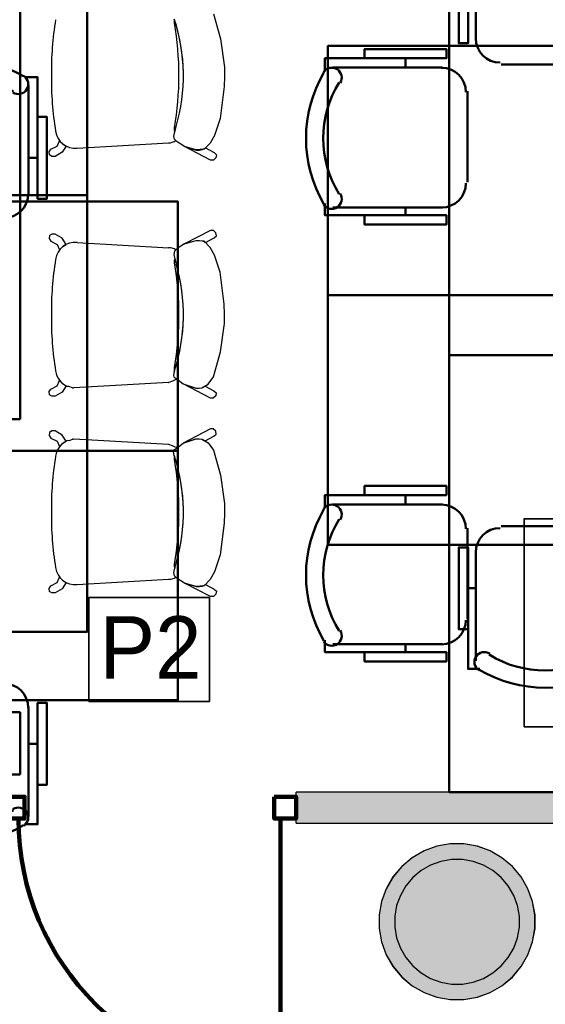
# Model space of a CAD drawing. Header units: metres. Extents: x -1 to 430, y -6 to 31.
# Tile 43 of 169: x 404.44 to 406.12, y 17.53 to 20.69. Entities that reach past the tile are written whole.
import ezdxf

# ---------------------------------------------------------------- set-up
doc = ezdxf.new("R2010")
doc.units = ezdxf.units.M
doc.linetypes.add('CONTINUA', pattern=[0])
for name, color, linetype, lineweight in [('3D P1 PILAR', 7, 'CONTINUA', 25), ('3D P2 MURS', 7, 'CONTINUA', 25), ('3D P2 MURS NOUS', 7, 'CONTINUA', 25), ('3D P2 PILAR', 7, 'CONTINUA', 25), ('3D P3 PILAR', 7, 'CONTINUA', 25), ('3D P4 PILAR', 7, 'CONTINUA', 25), ('3D P5 MURS NOUS', 7, 'CONTINUA', 25), ('3D P5 PILAR', 7, 'CONTINUA', 25), ('3D PA PILARS', 7, 'CONTINUA', 25), ('DISPOSICIÓ FUSTERIES INT  P2', 7, 'CONTINUA', 25), ('DISPOSICIÓ FUSTERIES INT  PA', 7, 'CONTINUA', 25), ('P1 MOBLES', 7, 'CONTINUA', 25), ('P2 MOBLES 2D', 7, 'CONTINUA', 25), ('P4 MOBLES', 7, 'CONTINUA', 25), ('PA MOBLES', 7, 'CONTINUA', 25)]:
    doc.layers.add(name, color=color, linetype=linetype, lineweight=lineweight)
doc.styles.add('Century Gothic', font='txt')

# ---------------------------------------------------------------- blocks, each defined once
blk = doc.blocks.new('_CLOSEDFILLED')
at = {"color": 0, "linetype": 'ByBlock', "lineweight": -2}
blk.add_solid([(-1, 0), (0, 0), (-1, 0)], dxfattribs=at)
blk = doc.blocks.new('OBJETO_COMPLEJO_11')
at = {"layer": 'P1 MOBLES', "color": 202, "linetype": 'CONTINUA', "lineweight": 50, "transparency": 33554687}
for p, q in [((405.8976, 20.63), (405.8976, 20.9813)), ((406.3463, 20.9813), (406.3463, 20.63)), ((405.8722, 20.7485), (405.8976, 20.7485)), ((406.3759, 20.7485), (406.3463, 20.7485)), ((406.2701, 20.5495), (405.978, 20.5495))]:
    blk.add_line(p, q, dxfattribs=at)
for points in [[(405.8722, 20.8797), (405.8425, 20.8797), (405.8425, 20.6173), (405.8722, 20.6173), (405.8722, 21.0067), (405.9103, 21.0067)], [(405.9068, 21.0111), (405.9018, 21.007), (405.8979, 21.0022), (405.8951, 20.9968), (405.8933, 20.991), (405.8927, 20.985), (405.8932, 20.9789), (405.8949, 20.973), (405.8979, 20.9673), (405.9019, 20.9624), (405.9067, 20.9584), (405.912, 20.9555), (405.9178, 20.9537), (405.9238, 20.953), (405.9299, 20.9535), (405.9359, 20.9551), (405.9416, 20.958)], [(406.2968, 20.958), (406.3025, 20.9551), (406.3084, 20.9535), (406.3145, 20.953), (406.3205, 20.9537), (406.3263, 20.9555), (406.3317, 20.9584), (406.3364, 20.9624), (406.3404, 20.9673), (406.3434, 20.973), (406.3451, 20.9789), (406.3456, 20.985), (406.345, 20.991), (406.3433, 20.9968), (406.3404, 21.0022), (406.3365, 21.007), (406.3316, 21.0111)], [(406.3759, 20.8797), (406.4055, 20.8797), (406.4055, 20.6173), (406.3759, 20.6173), (406.3759, 21.0067), (406.3336, 21.0067)], [(405.8969, 20.6334), (405.8985, 20.6176), (405.9031, 20.6029), (405.9103, 20.5896), (405.9199, 20.578), (405.9314, 20.5684), (405.9447, 20.5612), (405.9594, 20.5566), (405.9752, 20.5551)], [(406.2673, 20.5551), (406.2831, 20.5566), (406.2978, 20.5612), (406.3111, 20.5684), (406.3227, 20.578), (406.3323, 20.5896), (406.3395, 20.6029), (406.3441, 20.6176), (406.3456, 20.6334)]]:
    blk.add_lwpolyline(points, dxfattribs=at)
blk.add_lwpolyline([(406.8246, 19.8087), (405.4234, 19.8087), (405.4234, 20.6088), (406.8246, 20.6088), (406.8246, 19.8087)], close=True, dxfattribs=at)
for centre, radius, start, end in [((406.1192, 20.6506), 0.4167, 59.5738, 120.4458), ((406.1192, 20.6717), 0.3405, 58.2581, 121.7649)]:
    blk.add_arc(centre, radius, start, end, dxfattribs=at)
blk = doc.blocks.new('OBJETO_COMPLEJO_12')
at = {"layer": 'P1 MOBLES', "color": 202, "linetype": 'CONTINUA', "lineweight": 50, "transparency": 33554687}
for p, q in [((406.2701, 19.0679), (405.978, 19.0679)), ((405.8976, 18.9875), (405.8976, 18.6361)), ((406.3463, 18.6361), (406.3463, 18.9875)), ((405.8722, 18.869), (405.8976, 18.869)), ((406.3759, 18.869), (406.3463, 18.869))]:
    blk.add_line(p, q, dxfattribs=at)
blk.add_lwpolyline([(406.8246, 19.8087), (405.4234, 19.8087), (405.4234, 19.0087), (406.8246, 19.0087), (406.8246, 19.8087)], close=True, dxfattribs=at)
for points in [[(405.8969, 18.9841), (405.8985, 18.9999), (405.9031, 19.0146), (405.9103, 19.0279), (405.9199, 19.0395), (405.9314, 19.049), (405.9447, 19.0562), (405.9594, 19.0608), (405.9752, 19.0624)], [(406.2673, 19.0624), (406.2831, 19.0608), (406.2978, 19.0562), (406.3111, 19.049), (406.3227, 19.0395), (406.3323, 19.0279), (406.3395, 19.0146), (406.3441, 18.9999), (406.3456, 18.9841)], [(405.8722, 18.7377), (405.8425, 18.7377), (405.8425, 19.0002), (405.8722, 19.0002), (405.8722, 18.6107), (405.9103, 18.6107)], [(406.3759, 18.7377), (406.4055, 18.7377), (406.4055, 19.0002), (406.3759, 19.0002), (406.3759, 18.6107), (406.3336, 18.6107)], [(405.9068, 18.6063), (405.9018, 18.6104), (405.8979, 18.6152), (405.8951, 18.6206), (405.8933, 18.6264), (405.8927, 18.6324), (405.8932, 18.6385), (405.8949, 18.6445), (405.8979, 18.6501), (405.9019, 18.6551), (405.9067, 18.659), (405.912, 18.6619), (405.9178, 18.6638), (405.9238, 18.6645), (405.9299, 18.664), (405.9359, 18.6623), (405.9416, 18.6594)], [(406.2968, 18.6594), (406.3025, 18.6623), (406.3084, 18.664), (406.3145, 18.6645), (406.3205, 18.6638), (406.3263, 18.6619), (406.3317, 18.659), (406.3364, 18.6551), (406.3404, 18.6501), (406.3434, 18.6445), (406.3451, 18.6385), (406.3456, 18.6324), (406.345, 18.6264), (406.3433, 18.6206), (406.3404, 18.6152), (406.3365, 18.6104), (406.3316, 18.6063)]]:
    blk.add_lwpolyline(points, dxfattribs=at)
for centre, radius, start, end in [((406.1192, 18.9457), 0.3405, 238.2351, 301.7419), ((406.1192, 18.9669), 0.4167, 239.5542, 300.4262)]:
    blk.add_arc(centre, radius, start, end, dxfattribs=at)
blk = doc.blocks.new('OBJETO_COMPLEJO_35')
at = {"layer": 'P2 MOBLES 2D', "color": 202, "linetype": 'CONTINUA', "lineweight": 50, "transparency": 33554687}
for p, q in [((405.439, 19.1383), (405.7904, 19.1383)), ((405.6719, 19.1679), (405.6719, 19.1383)), ((405.8708, 19.0621), (405.8708, 18.77)), ((405.7904, 18.6896), (405.439, 18.6896)), ((405.6719, 18.6642), (405.6719, 18.6896))]:
    blk.add_line(p, q, dxfattribs=at)
blk.add_lwpolyline([(406.6116, 19.6166), (406.6116, 18.2155), (405.8116, 18.2155), (405.8116, 19.6166), (406.6116, 19.6166)], close=True, dxfattribs=at)
for points in [[(405.5406, 19.1679), (405.5406, 19.1976), (405.8031, 19.1976), (405.8031, 19.1679), (405.4136, 19.1679), (405.4136, 19.1256)], [(405.4623, 19.0888), (405.4652, 19.0945), (405.4669, 19.1004), (405.4674, 19.1065), (405.4667, 19.1125), (405.4648, 19.1183), (405.4619, 19.1237), (405.458, 19.1285), (405.453, 19.1325), (405.4474, 19.1354), (405.4414, 19.1371), (405.4353, 19.1377), (405.4293, 19.137), (405.4235, 19.1353), (405.4181, 19.1324), (405.4133, 19.1285), (405.4092, 19.1236)], [(405.8653, 19.0594), (405.8637, 19.0751), (405.8591, 19.0898), (405.8519, 19.1031), (405.8424, 19.1147), (405.8308, 19.1243), (405.8175, 19.1315), (405.8028, 19.1361), (405.787, 19.1377)], [(405.787, 18.6889), (405.8028, 18.6905), (405.8175, 18.6951), (405.8308, 18.7023), (405.8424, 18.7119), (405.8519, 18.7235), (405.8591, 18.7368), (405.8637, 18.7515), (405.8653, 18.7673)], [(405.4092, 18.6988), (405.4133, 18.6939), (405.4181, 18.6899), (405.4235, 18.6871), (405.4293, 18.6853), (405.4353, 18.6847), (405.4414, 18.6852), (405.4474, 18.6869), (405.453, 18.6899), (405.458, 18.6939), (405.4619, 18.6987), (405.4648, 18.7041), (405.4667, 18.7098), (405.4674, 18.7158), (405.4669, 18.7219), (405.4652, 18.7279), (405.4623, 18.7336)], [(405.5406, 18.6642), (405.5406, 18.6346), (405.8031, 18.6346), (405.8031, 18.6642), (405.4136, 18.6642), (405.4136, 18.7023)]]:
    blk.add_lwpolyline(points, dxfattribs=at)
for centre, radius, start, end in [((405.7698, 18.9113), 0.4167, 149.5738, 210.4458), ((405.7486, 18.9113), 0.3405, 148.2581, 211.7649)]:
    blk.add_arc(centre, radius, start, end, dxfattribs=at)
blk = doc.blocks.new('OBJETO_COMPLEJO_37')
at = {"layer": 'P2 MOBLES 2D', "color": 202, "linetype": 'CONTINUA', "lineweight": 50, "transparency": 33554687}
for p, q in [((405.6719, 20.5691), (405.6719, 20.5395)), ((405.439, 20.5395), (405.7904, 20.5395)), ((405.8708, 20.4633), (405.8708, 20.1712)), ((405.7904, 20.0908), (405.439, 20.0908)), ((405.6719, 20.0654), (405.6719, 20.0908))]:
    blk.add_line(p, q, dxfattribs=at)
blk.add_lwpolyline([(406.6116, 21.0178), (406.6116, 19.6166), (405.8116, 19.6166), (405.8116, 21.0178), (406.6116, 21.0178)], close=True, dxfattribs=at)
for points in [[(405.5406, 20.5691), (405.5406, 20.5987), (405.8031, 20.5987), (405.8031, 20.5691), (405.4136, 20.5691), (405.4136, 20.5268)], [(405.4623, 20.49), (405.4652, 20.4957), (405.4669, 20.5016), (405.4674, 20.5077), (405.4667, 20.5137), (405.4648, 20.5195), (405.4619, 20.5249), (405.458, 20.5296), (405.453, 20.5336), (405.4474, 20.5366), (405.4414, 20.5383), (405.4353, 20.5388), (405.4293, 20.5382), (405.4235, 20.5365), (405.4181, 20.5336), (405.4133, 20.5297), (405.4092, 20.5248)], [(405.8653, 20.4605), (405.8637, 20.4763), (405.8591, 20.491), (405.8519, 20.5043), (405.8424, 20.5159), (405.8308, 20.5255), (405.8175, 20.5327), (405.8028, 20.5373), (405.787, 20.5388)], [(405.787, 20.0901), (405.8028, 20.0917), (405.8175, 20.0963), (405.8308, 20.1035), (405.8424, 20.1131), (405.8519, 20.1246), (405.8591, 20.1379), (405.8637, 20.1526), (405.8653, 20.1684)], [(405.4092, 20.1), (405.4133, 20.095), (405.4181, 20.0911), (405.4235, 20.0883), (405.4293, 20.0865), (405.4353, 20.0859), (405.4414, 20.0864), (405.4474, 20.0881), (405.453, 20.0911), (405.458, 20.0951), (405.4619, 20.0999), (405.4648, 20.1052), (405.4667, 20.111), (405.4674, 20.117), (405.4669, 20.1231), (405.4652, 20.1291), (405.4623, 20.1348)], [(405.5406, 20.0654), (405.5406, 20.0357), (405.8031, 20.0357), (405.8031, 20.0654), (405.4136, 20.0654), (405.4136, 20.1035)]]:
    blk.add_lwpolyline(points, dxfattribs=at)
for centre, radius, start, end in [((405.7698, 20.3124), 0.4167, 149.5738, 210.4458), ((405.7486, 20.3124), 0.3405, 148.2581, 211.7649)]:
    blk.add_arc(centre, radius, start, end, dxfattribs=at)
blk = doc.blocks.new('OBJETO_COMPLEJO_145')
at = {"layer": 'P4 MOBLES', "color": 202, "linetype": 'CONTINUA', "lineweight": 50, "transparency": 33554687}
for p, q in [((404.0149, 20.1313), (404.0149, 20.4826)), ((404.4636, 20.4826), (404.4636, 20.1313)), ((403.9895, 20.2498), (404.0149, 20.2498)), ((404.4932, 20.2498), (404.4636, 20.2498)), ((404.3874, 20.0508), (404.0953, 20.0508))]:
    blk.add_line(p, q, dxfattribs=at)
for points in [[(403.9895, 20.381), (403.9598, 20.381), (403.9598, 20.1186), (403.9895, 20.1186), (403.9895, 20.508), (404.0276, 20.508)], [(404.0241, 20.5124), (404.0191, 20.5083), (404.0152, 20.5035), (404.0124, 20.4981), (404.0106, 20.4923), (404.01, 20.4863), (404.0105, 20.4802), (404.0122, 20.4743), (404.0152, 20.4686), (404.0192, 20.4637), (404.024, 20.4597), (404.0293, 20.4568), (404.0351, 20.455), (404.0411, 20.4543), (404.0472, 20.4548), (404.0532, 20.4564), (404.0589, 20.4593)], [(404.4141, 20.4593), (404.4198, 20.4564), (404.4257, 20.4548), (404.4318, 20.4543), (404.4378, 20.455), (404.4436, 20.4568), (404.449, 20.4597), (404.4537, 20.4637), (404.4577, 20.4686), (404.4607, 20.4743), (404.4624, 20.4802), (404.4629, 20.4863), (404.4623, 20.4923), (404.4606, 20.4981), (404.4577, 20.5035), (404.4538, 20.5083), (404.4489, 20.5124)], [(404.4932, 20.381), (404.5228, 20.381), (404.5228, 20.1186), (404.4932, 20.1186), (404.4932, 20.508), (404.4509, 20.508)], [(404.0142, 20.1347), (404.0158, 20.1189), (404.0204, 20.1042), (404.0276, 20.0909), (404.0372, 20.0793), (404.0487, 20.0697), (404.062, 20.0625), (404.0767, 20.0579), (404.0925, 20.0564)], [(404.3846, 20.0564), (404.4004, 20.0579), (404.4151, 20.0625), (404.4284, 20.0697), (404.44, 20.0793), (404.4496, 20.0909), (404.4568, 20.1042), (404.4614, 20.1189), (404.4629, 20.1347)]]:
    blk.add_lwpolyline(points, dxfattribs=at)
blk.add_lwpolyline([(404.9419, 19.31), (403.5407, 19.31), (403.5407, 20.1101), (404.9419, 20.1101), (404.9419, 19.31)], close=True, dxfattribs=at)
for centre, radius, start, end in [((404.2365, 20.1519), 0.4167, 59.5738, 120.4458), ((404.2365, 20.173), 0.3405, 58.2581, 121.7649)]:
    blk.add_arc(centre, radius, start, end, dxfattribs=at)
blk = doc.blocks.new('OBJETO_COMPLEJO_146')
at = {"layer": 'P4 MOBLES', "color": 202, "linetype": 'CONTINUA', "lineweight": 50, "transparency": 33554687}
for p, q in [((404.3874, 18.5692), (404.0953, 18.5692)), ((404.0149, 18.4888), (404.0149, 18.1374)), ((404.4636, 18.1374), (404.4636, 18.4888)), ((403.9895, 18.3703), (404.0149, 18.3703)), ((404.4932, 18.3703), (404.4636, 18.3703))]:
    blk.add_line(p, q, dxfattribs=at)
blk.add_lwpolyline([(404.9419, 19.31), (403.5407, 19.31), (403.5407, 18.51), (404.9419, 18.51), (404.9419, 19.31)], close=True, dxfattribs=at)
for points in [[(404.0142, 18.4854), (404.0158, 18.5012), (404.0204, 18.5159), (404.0276, 18.5292), (404.0372, 18.5408), (404.0487, 18.5503), (404.062, 18.5575), (404.0767, 18.5621), (404.0925, 18.5637)], [(404.3846, 18.5637), (404.4004, 18.5621), (404.4151, 18.5575), (404.4284, 18.5503), (404.44, 18.5408), (404.4496, 18.5292), (404.4568, 18.5159), (404.4614, 18.5012), (404.4629, 18.4854)], [(403.9895, 18.239), (403.9598, 18.239), (403.9598, 18.5015), (403.9895, 18.5015), (403.9895, 18.112), (404.0276, 18.112)], [(404.4932, 18.239), (404.5228, 18.239), (404.5228, 18.5015), (404.4932, 18.5015), (404.4932, 18.112), (404.4509, 18.112)], [(404.0241, 18.1076), (404.0191, 18.1117), (404.0152, 18.1165), (404.0124, 18.1219), (404.0106, 18.1277), (404.01, 18.1337), (404.0105, 18.1398), (404.0122, 18.1458), (404.0152, 18.1514), (404.0192, 18.1564), (404.024, 18.1603), (404.0293, 18.1632), (404.0351, 18.1651), (404.0411, 18.1658), (404.0472, 18.1653), (404.0532, 18.1636), (404.0589, 18.1607)], [(404.4141, 18.1607), (404.4198, 18.1636), (404.4257, 18.1653), (404.4318, 18.1658), (404.4378, 18.1651), (404.4436, 18.1632), (404.449, 18.1603), (404.4537, 18.1564), (404.4577, 18.1514), (404.4607, 18.1458), (404.4624, 18.1398), (404.4629, 18.1337), (404.4623, 18.1277), (404.4606, 18.1219), (404.4577, 18.1165), (404.4538, 18.1117), (404.4489, 18.1076)]]:
    blk.add_lwpolyline(points, dxfattribs=at)
for centre, radius, start, end in [((404.2365, 18.447), 0.3405, 238.2351, 301.7419), ((404.2365, 18.4682), 0.4167, 239.5542, 300.4262)]:
    blk.add_arc(centre, radius, start, end, dxfattribs=at)

msp = doc.modelspace()

# ---------------------------------------------------------------- hatches: boundary and pattern name
at = {"layer": '3D P1 PILAR', "linetype": 'CONTINUA', "lineweight": 18, "transparency": 33554687}
msp.add_hatch(color=9, dxfattribs=at).paths.add_polyline_path([(405.8588, 18.0491), (405.8151, 18.0491), (405.7721, 18.0416), (405.7311, 18.0266), (405.6932, 18.0048), (405.6598, 17.9767), (405.6317, 17.9432), (405.6098, 17.9054), (405.5949, 17.8643), (405.5873, 17.8213), (405.5873, 17.7776), (405.5949, 17.7346), (405.6098, 17.6935), (405.6317, 17.6557), (405.6598, 17.6222), (405.6932, 17.5942), (405.7311, 17.5723), (405.7721, 17.5574), (405.8151, 17.5498), (405.8588, 17.5498), (405.9019, 17.5574), (405.9429, 17.5723), (405.9807, 17.5942), (406.0142, 17.6222), (406.0423, 17.6557), (406.0641, 17.6935), (406.0791, 17.7346), (406.0867, 17.7776), (406.0867, 17.8213), (406.0791, 17.8643), (406.0641, 17.9054), (406.0423, 17.9432), (406.0142, 17.9767), (405.9807, 18.0048), (405.9429, 18.0266), (405.9019, 18.0416)])
at = {"layer": '3D P2 MURS NOUS', "linetype": 'CONTINUA', "lineweight": 18, "true_color": 0x006e00, "transparency": 33554687}
msp.add_hatch(color=96, dxfattribs=at).paths.add_polyline_path([(405.3214, 18.1155), (413.5971, 18.1155), (413.5971, 18.2155), (405.3214, 18.2155)])
at = {"layer": '3D P2 PILAR', "linetype": 'CONTINUA', "lineweight": 18, "transparency": 33554687}
msp.add_hatch(color=9, dxfattribs=at).paths.add_polyline_path([(405.8588, 18.0491), (405.8151, 18.0491), (405.7721, 18.0416), (405.7311, 18.0266), (405.6932, 18.0048), (405.6598, 17.9767), (405.6317, 17.9432), (405.6098, 17.9054), (405.5949, 17.8643), (405.5873, 17.8213), (405.5873, 17.7776), (405.5949, 17.7346), (405.6098, 17.6935), (405.6317, 17.6557), (405.6598, 17.6222), (405.6932, 17.5942), (405.7311, 17.5723), (405.7721, 17.5574), (405.8151, 17.5498), (405.8588, 17.5498), (405.9019, 17.5574), (405.9429, 17.5723), (405.9807, 17.5942), (406.0142, 17.6222), (406.0423, 17.6557), (406.0641, 17.6935), (406.0791, 17.7346), (406.0867, 17.7776), (406.0867, 17.8213), (406.0791, 17.8643), (406.0641, 17.9054), (406.0423, 17.9432), (406.0142, 17.9767), (405.9807, 18.0048), (405.9429, 18.0266), (405.9019, 18.0416)])
at = {"layer": '3D P3 PILAR', "linetype": 'CONTINUA', "lineweight": 18, "transparency": 33554687}
msp.add_hatch(color=9, dxfattribs=at).paths.add_polyline_path([(405.8545, 17.9992), (405.8195, 17.9992), (405.7851, 17.9931), (405.7522, 17.9812), (405.722, 17.9637), (405.6952, 17.9412), (405.6727, 17.9145), (405.6553, 17.8842), (405.6433, 17.8514), (405.6372, 17.8169), (405.6372, 17.782), (405.6433, 17.7476), (405.6553, 17.7147), (405.6727, 17.6845), (405.6952, 17.6577), (405.722, 17.6352), (405.7522, 17.6177), (405.7851, 17.6058), (405.8195, 17.5997), (405.8545, 17.5997), (405.8889, 17.6058), (405.9217, 17.6177), (405.952, 17.6352), (405.9788, 17.6577), (406.0012, 17.6845), (406.0187, 17.7147), (406.0307, 17.7476), (406.0367, 17.782), (406.0367, 17.8169), (406.0307, 17.8514), (406.0187, 17.8842), (406.0012, 17.9145), (405.9788, 17.9412), (405.952, 17.9637), (405.9217, 17.9812), (405.8889, 17.9931)])
at = {"layer": '3D P4 PILAR', "linetype": 'CONTINUA', "lineweight": 18, "transparency": 33554687}
msp.add_hatch(color=9, dxfattribs=at).paths.add_polyline_path([(405.8545, 17.9992), (405.8195, 17.9992), (405.7851, 17.9931), (405.7522, 17.9812), (405.722, 17.9637), (405.6952, 17.9412), (405.6727, 17.9145), (405.6553, 17.8842), (405.6433, 17.8514), (405.6372, 17.8169), (405.6372, 17.782), (405.6433, 17.7476), (405.6553, 17.7147), (405.6727, 17.6845), (405.6952, 17.6577), (405.722, 17.6352), (405.7522, 17.6177), (405.7851, 17.6058), (405.8195, 17.5997), (405.8545, 17.5997), (405.8889, 17.6058), (405.9217, 17.6177), (405.952, 17.6352), (405.9788, 17.6577), (406.0012, 17.6845), (406.0187, 17.7147), (406.0307, 17.7476), (406.0367, 17.782), (406.0367, 17.8169), (406.0307, 17.8514), (406.0187, 17.8842), (406.0012, 17.9145), (405.9788, 17.9412), (405.952, 17.9637), (405.9217, 17.9812), (405.8889, 17.9931)])
at = {"layer": '3D P5 PILAR', "linetype": 'CONTINUA', "lineweight": 18, "transparency": 33554687}
msp.add_hatch(color=9, dxfattribs=at).paths.add_polyline_path([(405.8545, 17.9992), (405.8195, 17.9992), (405.7851, 17.9931), (405.7522, 17.9812), (405.722, 17.9637), (405.6952, 17.9412), (405.6727, 17.9145), (405.6553, 17.8842), (405.6433, 17.8514), (405.6372, 17.8169), (405.6372, 17.782), (405.6433, 17.7476), (405.6553, 17.7147), (405.6727, 17.6845), (405.6952, 17.6577), (405.722, 17.6352), (405.7522, 17.6177), (405.7851, 17.6058), (405.8195, 17.5997), (405.8545, 17.5997), (405.8889, 17.6058), (405.9217, 17.6177), (405.952, 17.6352), (405.9788, 17.6577), (406.0012, 17.6845), (406.0187, 17.7147), (406.0307, 17.7476), (406.0367, 17.782), (406.0367, 17.8169), (406.0307, 17.8514), (406.0187, 17.8842), (406.0012, 17.9145), (405.9788, 17.9412), (405.952, 17.9637), (405.9217, 17.9812), (405.8889, 17.9931)])
at = {"layer": '3D PA PILARS', "linetype": 'CONTINUA', "lineweight": 18, "transparency": 33554687}
msp.add_hatch(color=9, dxfattribs=at).paths.add_polyline_path([(405.859, 18.0492), (405.8153, 18.0492), (405.7722, 18.0416), (405.7312, 18.0267), (405.6934, 18.0049), (405.6599, 17.9768), (405.6318, 17.9433), (405.61, 17.9055), (405.595, 17.8644), (405.5874, 17.8214), (405.5874, 17.7777), (405.595, 17.7347), (405.61, 17.6936), (405.6318, 17.6558), (405.6599, 17.6223), (405.6934, 17.5942), (405.7312, 17.5724), (405.7722, 17.5574), (405.8153, 17.5499), (405.859, 17.5499), (405.902, 17.5574), (405.943, 17.5724), (405.9809, 17.5942), (406.0143, 17.6223), (406.0424, 17.6558), (406.0643, 17.6936), (406.0792, 17.7347), (406.0868, 17.7777), (406.0868, 17.8214), (406.0792, 17.8644), (406.0643, 17.9055), (406.0424, 17.9433), (406.0143, 17.9768), (405.9809, 18.0049), (405.943, 18.0267), (405.902, 18.0416)])

# ---------------------------------------------------------------- linework, layer by layer
at = {"layer": '3D P1 PILAR', "color": 7, "linetype": 'CONTINUA', "lineweight": 25, "transparency": 33554687}
for p, q in [((405.7721, 18.0416), (405.7311, 18.0266)), ((405.8151, 18.0491), (405.7721, 18.0416)), ((405.8588, 18.0491), (405.8151, 18.0491)), ((405.9019, 18.0416), (405.8588, 18.0491)), ((405.9429, 18.0266), (405.9019, 18.0416)), ((405.6932, 18.0048), (405.6598, 17.9767)), ((405.7311, 18.0266), (405.6932, 18.0048)), ((405.9807, 18.0048), (405.9429, 18.0266)), ((406.0142, 17.9767), (405.9807, 18.0048)), ((405.6598, 17.9767), (405.6317, 17.9432)), ((406.0423, 17.9432), (406.0142, 17.9767)), ((405.6317, 17.9432), (405.6098, 17.9054)), ((406.0641, 17.9054), (406.0423, 17.9432)), ((405.6098, 17.9054), (405.5949, 17.8643)), ((406.0791, 17.8643), (406.0641, 17.9054)), ((405.5949, 17.8643), (405.5873, 17.8213)), ((406.0867, 17.8213), (406.0791, 17.8643)), ((405.5873, 17.8213), (405.5873, 17.7776)), ((406.0867, 17.7776), (406.0867, 17.8213)), ((405.5873, 17.7776), (405.5949, 17.7346)), ((406.0791, 17.7346), (406.0867, 17.7776)), ((405.5949, 17.7346), (405.6098, 17.6935)), ((406.0641, 17.6935), (406.0791, 17.7346)), ((405.6098, 17.6935), (405.6317, 17.6557)), ((406.0423, 17.6557), (406.0641, 17.6935)), ((405.6317, 17.6557), (405.6598, 17.6222)), ((406.0142, 17.6222), (406.0423, 17.6557)), ((405.6598, 17.6222), (405.6932, 17.5942)), ((405.9807, 17.5942), (406.0142, 17.6222)), ((405.6932, 17.5942), (405.7311, 17.5723)), ((405.9429, 17.5723), (405.9807, 17.5942)), ((405.7311, 17.5723), (405.7721, 17.5574)), ((405.9019, 17.5574), (405.9429, 17.5723)), ((405.7721, 17.5574), (405.8151, 17.5498)), ((405.8151, 17.5498), (405.8588, 17.5498)), ((405.8588, 17.5498), (405.9019, 17.5574))]:
    msp.add_line(p, q, dxfattribs=at)
at = {"layer": '3D P2 MURS NOUS', "color": 7, "linetype": 'CONTINUA', "lineweight": 25, "transparency": 33554687}
for p, q in [((405.3214, 18.1155), (405.3214, 18.2155)), ((409.697, 18.2155), (405.3214, 18.2155)), ((405.3214, 18.1155), (413.5971, 18.1155))]:
    msp.add_line(p, q, dxfattribs=at)
at = {"layer": '3D P2 MURS NOUS', "color": 240, "linetype": 'CONTINUA', "lineweight": 140, "transparency": 33554687}
msp.add_line((405.2714, 18.1305), (405.2714, 17.2905), dxfattribs=at)
for points in [[(404.3814, 18.2005), (404.4514, 18.2005), (404.4514, 18.1305), (404.3814, 18.1305), (404.3814, 18.2005)], [(405.2514, 18.2005), (405.3214, 18.2005), (405.3214, 18.1305), (405.2514, 18.1305), (405.2514, 18.2005)]]:
    msp.add_lwpolyline(points, close=True, dxfattribs=at)
msp.add_arc((405.2714, 18.1305), 0.84, 180, 270, dxfattribs=at)
at = {"layer": '3D P2 PILAR', "color": 7, "linetype": 'CONTINUA', "lineweight": 25, "transparency": 33554687}
for p, q in [((405.7721, 18.0416), (405.7311, 18.0266)), ((405.8151, 18.0491), (405.7721, 18.0416)), ((405.8588, 18.0491), (405.8151, 18.0491)), ((405.9019, 18.0416), (405.8588, 18.0491)), ((405.9429, 18.0266), (405.9019, 18.0416)), ((405.6932, 18.0048), (405.6598, 17.9767)), ((405.7311, 18.0266), (405.6932, 18.0048)), ((405.9807, 18.0048), (405.9429, 18.0266)), ((406.0142, 17.9767), (405.9807, 18.0048)), ((405.6598, 17.9767), (405.6317, 17.9432)), ((406.0423, 17.9432), (406.0142, 17.9767)), ((405.6317, 17.9432), (405.6098, 17.9054)), ((406.0641, 17.9054), (406.0423, 17.9432)), ((405.6098, 17.9054), (405.5949, 17.8643)), ((406.0791, 17.8643), (406.0641, 17.9054)), ((405.5949, 17.8643), (405.5873, 17.8213)), ((406.0867, 17.8213), (406.0791, 17.8643)), ((405.5873, 17.8213), (405.5873, 17.7776)), ((406.0867, 17.7776), (406.0867, 17.8213)), ((405.5873, 17.7776), (405.5949, 17.7346)), ((406.0791, 17.7346), (406.0867, 17.7776)), ((405.5949, 17.7346), (405.6098, 17.6935)), ((406.0641, 17.6935), (406.0791, 17.7346)), ((405.6098, 17.6935), (405.6317, 17.6557)), ((406.0423, 17.6557), (406.0641, 17.6935)), ((405.6317, 17.6557), (405.6598, 17.6222)), ((406.0142, 17.6222), (406.0423, 17.6557)), ((405.6598, 17.6222), (405.6932, 17.5942)), ((405.9807, 17.5942), (406.0142, 17.6222)), ((405.6932, 17.5942), (405.7311, 17.5723)), ((405.9429, 17.5723), (405.9807, 17.5942)), ((405.7311, 17.5723), (405.7721, 17.5574)), ((405.9019, 17.5574), (405.9429, 17.5723)), ((405.7721, 17.5574), (405.8151, 17.5498)), ((405.8151, 17.5498), (405.8588, 17.5498)), ((405.8588, 17.5498), (405.9019, 17.5574))]:
    msp.add_line(p, q, dxfattribs=at)
at = {"layer": '3D P3 PILAR', "color": 7, "linetype": 'CONTINUA', "lineweight": 25, "transparency": 33554687}
for p, q in [((405.7522, 17.9812), (405.722, 17.9637)), ((405.7851, 17.9931), (405.7522, 17.9812)), ((405.8195, 17.9992), (405.7851, 17.9931)), ((405.8545, 17.9992), (405.8195, 17.9992)), ((405.8889, 17.9931), (405.8545, 17.9992)), ((405.9217, 17.9812), (405.8889, 17.9931)), ((405.952, 17.9637), (405.9217, 17.9812)), ((405.6952, 17.9412), (405.6727, 17.9145)), ((405.722, 17.9637), (405.6952, 17.9412)), ((405.9788, 17.9412), (405.952, 17.9637)), ((406.0012, 17.9145), (405.9788, 17.9412)), ((405.6727, 17.9145), (405.6553, 17.8842)), ((406.0187, 17.8842), (406.0012, 17.9145)), ((405.6553, 17.8842), (405.6433, 17.8514)), ((406.0307, 17.8514), (406.0187, 17.8842)), ((405.6433, 17.8514), (405.6372, 17.8169)), ((406.0367, 17.8169), (406.0307, 17.8514)), ((405.6372, 17.8169), (405.6372, 17.782)), ((406.0367, 17.782), (406.0367, 17.8169)), ((405.6372, 17.782), (405.6433, 17.7476)), ((406.0307, 17.7476), (406.0367, 17.782)), ((405.6433, 17.7476), (405.6553, 17.7147)), ((406.0187, 17.7147), (406.0307, 17.7476)), ((405.6553, 17.7147), (405.6727, 17.6845)), ((406.0012, 17.6845), (406.0187, 17.7147)), ((405.6727, 17.6845), (405.6952, 17.6577)), ((405.6952, 17.6577), (405.722, 17.6352)), ((405.952, 17.6352), (405.9788, 17.6577)), ((405.9788, 17.6577), (406.0012, 17.6845)), ((405.722, 17.6352), (405.7522, 17.6177)), ((405.9217, 17.6177), (405.952, 17.6352)), ((405.7522, 17.6177), (405.7851, 17.6058)), ((405.7851, 17.6058), (405.8195, 17.5997)), ((405.8195, 17.5997), (405.8545, 17.5997)), ((405.8545, 17.5997), (405.8889, 17.6058)), ((405.8889, 17.6058), (405.9217, 17.6177))]:
    msp.add_line(p, q, dxfattribs=at)
at = {"layer": '3D P4 PILAR', "color": 7, "linetype": 'CONTINUA', "lineweight": 25, "transparency": 33554687}
for p, q in [((405.7522, 17.9812), (405.722, 17.9637)), ((405.7851, 17.9931), (405.7522, 17.9812)), ((405.8195, 17.9992), (405.7851, 17.9931)), ((405.8545, 17.9992), (405.8195, 17.9992)), ((405.8889, 17.9931), (405.8545, 17.9992)), ((405.9217, 17.9812), (405.8889, 17.9931)), ((405.952, 17.9637), (405.9217, 17.9812)), ((405.6952, 17.9412), (405.6727, 17.9145)), ((405.722, 17.9637), (405.6952, 17.9412)), ((405.9788, 17.9412), (405.952, 17.9637)), ((406.0012, 17.9145), (405.9788, 17.9412)), ((405.6727, 17.9145), (405.6553, 17.8842)), ((406.0187, 17.8842), (406.0012, 17.9145)), ((405.6553, 17.8842), (405.6433, 17.8514)), ((406.0307, 17.8514), (406.0187, 17.8842)), ((405.6433, 17.8514), (405.6372, 17.8169)), ((406.0367, 17.8169), (406.0307, 17.8514)), ((405.6372, 17.8169), (405.6372, 17.782)), ((406.0367, 17.782), (406.0367, 17.8169)), ((405.6372, 17.782), (405.6433, 17.7476)), ((406.0307, 17.7476), (406.0367, 17.782)), ((405.6433, 17.7476), (405.6553, 17.7147)), ((406.0187, 17.7147), (406.0307, 17.7476)), ((405.6553, 17.7147), (405.6727, 17.6845)), ((406.0012, 17.6845), (406.0187, 17.7147)), ((405.6727, 17.6845), (405.6952, 17.6577)), ((405.6952, 17.6577), (405.722, 17.6352)), ((405.952, 17.6352), (405.9788, 17.6577)), ((405.9788, 17.6577), (406.0012, 17.6845)), ((405.722, 17.6352), (405.7522, 17.6177)), ((405.9217, 17.6177), (405.952, 17.6352)), ((405.7522, 17.6177), (405.7851, 17.6058)), ((405.7851, 17.6058), (405.8195, 17.5997)), ((405.8195, 17.5997), (405.8545, 17.5997)), ((405.8545, 17.5997), (405.8889, 17.6058)), ((405.8889, 17.6058), (405.9217, 17.6177))]:
    msp.add_line(p, q, dxfattribs=at)
at = {"layer": '3D P5 MURS NOUS', "color": 4, "linetype": 'CONTINUA', "lineweight": 50, "transparency": 33554687}
for p, q in [((404.437, 19.4115), (404.437, 22.4795)), ((404.437, 19.4115), (404.337, 19.4115)), ((404.337, 18.4715), (404.437, 18.4715)), ((404.437, 18.2715), (404.437, 18.4715)), ((404.437, 18.2715), (404.337, 18.2715))]:
    msp.add_line(p, q, dxfattribs=at)
at = {"layer": '3D P5 PILAR', "color": 7, "linetype": 'CONTINUA', "lineweight": 25, "transparency": 33554687}
for p, q in [((405.7522, 17.9812), (405.722, 17.9637)), ((405.7851, 17.9931), (405.7522, 17.9812)), ((405.8195, 17.9992), (405.7851, 17.9931)), ((405.8545, 17.9992), (405.8195, 17.9992)), ((405.8889, 17.9931), (405.8545, 17.9992)), ((405.9217, 17.9812), (405.8889, 17.9931)), ((405.952, 17.9637), (405.9217, 17.9812)), ((405.6952, 17.9412), (405.6727, 17.9145)), ((405.722, 17.9637), (405.6952, 17.9412)), ((405.9788, 17.9412), (405.952, 17.9637)), ((406.0012, 17.9145), (405.9788, 17.9412)), ((405.6727, 17.9145), (405.6553, 17.8842)), ((406.0187, 17.8842), (406.0012, 17.9145)), ((405.6553, 17.8842), (405.6433, 17.8514)), ((406.0307, 17.8514), (406.0187, 17.8842)), ((405.6433, 17.8514), (405.6372, 17.8169)), ((406.0367, 17.8169), (406.0307, 17.8514)), ((405.6372, 17.8169), (405.6372, 17.782)), ((406.0367, 17.782), (406.0367, 17.8169)), ((405.6372, 17.782), (405.6433, 17.7476)), ((406.0307, 17.7476), (406.0367, 17.782)), ((405.6433, 17.7476), (405.6553, 17.7147)), ((406.0187, 17.7147), (406.0307, 17.7476)), ((405.6553, 17.7147), (405.6727, 17.6845)), ((406.0012, 17.6845), (406.0187, 17.7147)), ((405.6727, 17.6845), (405.6952, 17.6577)), ((405.6952, 17.6577), (405.722, 17.6352)), ((405.952, 17.6352), (405.9788, 17.6577)), ((405.9788, 17.6577), (406.0012, 17.6845)), ((405.722, 17.6352), (405.7522, 17.6177)), ((405.9217, 17.6177), (405.952, 17.6352)), ((405.7522, 17.6177), (405.7851, 17.6058)), ((405.7851, 17.6058), (405.8195, 17.5997)), ((405.8195, 17.5997), (405.8545, 17.5997)), ((405.8545, 17.5997), (405.8889, 17.6058)), ((405.8889, 17.6058), (405.9217, 17.6177))]:
    msp.add_line(p, q, dxfattribs=at)
at = {"layer": '3D PA PILARS', "color": 7, "linetype": 'CONTINUA', "lineweight": 25, "transparency": 33554687}
for p, q in [((405.7722, 18.0416), (405.7312, 18.0267)), ((405.8153, 18.0492), (405.7722, 18.0416)), ((405.859, 18.0492), (405.8153, 18.0492)), ((405.902, 18.0416), (405.859, 18.0492)), ((405.943, 18.0267), (405.902, 18.0416)), ((405.6934, 18.0049), (405.6599, 17.9768)), ((405.7312, 18.0267), (405.6934, 18.0049)), ((405.9809, 18.0049), (405.943, 18.0267)), ((406.0143, 17.9768), (405.9809, 18.0049)), ((405.6599, 17.9768), (405.6318, 17.9433)), ((406.0424, 17.9433), (406.0143, 17.9768)), ((405.6318, 17.9433), (405.61, 17.9055)), ((406.0643, 17.9055), (406.0424, 17.9433)), ((405.61, 17.9055), (405.595, 17.8644)), ((406.0792, 17.8644), (406.0643, 17.9055)), ((405.595, 17.8644), (405.5874, 17.8214)), ((406.0868, 17.8214), (406.0792, 17.8644)), ((405.5874, 17.8214), (405.5874, 17.7777)), ((406.0868, 17.7777), (406.0868, 17.8214)), ((405.5874, 17.7777), (405.595, 17.7347)), ((406.0792, 17.7347), (406.0868, 17.7777)), ((405.595, 17.7347), (405.61, 17.6936)), ((406.0643, 17.6936), (406.0792, 17.7347)), ((405.61, 17.6936), (405.6318, 17.6558)), ((406.0424, 17.6558), (406.0643, 17.6936)), ((405.6318, 17.6558), (405.6599, 17.6223)), ((406.0143, 17.6223), (406.0424, 17.6558)), ((405.6599, 17.6223), (405.6934, 17.5942)), ((405.9809, 17.5942), (406.0143, 17.6223)), ((405.6934, 17.5942), (405.7312, 17.5724)), ((405.943, 17.5724), (405.9809, 17.5942)), ((405.7312, 17.5724), (405.7722, 17.5574)), ((405.902, 17.5574), (405.943, 17.5724)), ((405.7722, 17.5574), (405.8153, 17.5499)), ((405.8153, 17.5499), (405.859, 17.5499)), ((405.859, 17.5499), (405.902, 17.5574))]:
    msp.add_line(p, q, dxfattribs=at)
at = {"layer": 'DISPOSICIÓ FUSTERIES INT  P2', "color": 2, "linetype": 'CONTINUA', "lineweight": 35, "transparency": 33554687}
msp.add_lwpolyline([(404.6575, 18.506), (405.0433, 18.506), (405.0433, 18.8393), (404.6575, 18.8393), (404.6575, 18.506)], dxfattribs=at)
at = {"layer": 'DISPOSICIÓ FUSTERIES INT  PA', "color": 2, "linetype": 'CONTINUA', "lineweight": 35, "transparency": 33554687}
msp.add_lwpolyline([(406.0516, 18.4249), (406.8231, 18.4249), (406.8231, 19.0916), (406.0516, 19.0916), (406.0516, 18.4249)], dxfattribs=at)
at = {"layer": 'PA MOBLES', "color": 180, "transparency": 33554687}
for p, q in [((405.0561, 20.7117), (405.0786, 20.6317)), ((405.0786, 20.6317), (405.0918, 20.5405)), ((405.0918, 20.5405), (405.0918, 20.5104)), ((405.0918, 20.5104), (405.0908, 20.4784)), ((405.0908, 20.4784), (405.0777, 20.3759)), ((405.0777, 20.3759), (405.0598, 20.3214)), ((404.9292, 20.3195), (404.9367, 20.3505)), ((404.9327, 20.3338), (404.9367, 20.3505)), ((404.9292, 20.3195), (404.9327, 20.3338)), ((404.932, 20.3091), (404.9292, 20.3195)), ((404.932, 20.3091), (404.9292, 20.3195)), ((404.9361, 20.305), (404.932, 20.3091)), ((404.9405, 20.3007), (404.932, 20.3091)), ((405.0598, 20.3214), (405.0457, 20.2969)), ((404.5301, 20.2686), (404.5358, 20.2771)), ((404.5358, 20.2771), (404.5554, 20.2876)), ((404.5554, 20.2876), (404.5635, 20.3045)), ((404.5635, 20.3045), (404.5731, 20.2949)), ((404.5842, 20.2875), (404.5719, 20.2674)), ((404.5731, 20.2949), (404.5795, 20.2904)), ((404.5795, 20.2904), (404.5842, 20.2875)), ((404.6194, 20.281), (404.912, 20.298)), ((404.964, 20.2856), (404.9405, 20.3007)), ((405.0006, 20.2753), (404.964, 20.2856)), ((405.0473, 20.2427), (404.964, 20.2856)), ((404.964, 20.2856), (405.0006, 20.2748)), ((405.0269, 20.2772), (405.0006, 20.2753)), ((405.0113, 20.2748), (405.0214, 20.276)), ((405.0214, 20.276), (405.0307, 20.2815)), ((405.0457, 20.2969), (405.0269, 20.2772)), ((405.0307, 20.2815), (405.0587, 20.2666)), ((404.5316, 20.2589), (404.5301, 20.2686)), ((404.5389, 20.2541), (404.5316, 20.2589)), ((404.5497, 20.2544), (404.5389, 20.2541)), ((404.5719, 20.2674), (404.5497, 20.2544)), ((405.0006, 20.2748), (405.0113, 20.2748)), ((405.0646, 20.25), (405.0563, 20.2427)), ((405.0587, 20.2666), (405.0657, 20.2597)), ((405.0657, 20.2597), (405.0646, 20.25)), ((405.0563, 20.2427), (405.0473, 20.2427)), ((404.5316, 20.0003), (404.5301, 19.9906)), ((404.5389, 20.0051), (404.5316, 20.0003)), ((404.5497, 20.0048), (404.5389, 20.0051)), ((404.5719, 19.9918), (404.5497, 20.0048)), ((404.5842, 19.9716), (404.5719, 19.9918)), ((405.0473, 20.0165), (404.964, 19.9736)), ((405.0307, 19.9777), (405.0587, 19.9926)), ((405.0563, 20.0165), (405.0473, 20.0165)), ((405.0646, 20.0092), (405.0563, 20.0165)), ((405.0587, 19.9926), (405.0657, 19.9995)), ((405.0657, 19.9995), (405.0646, 20.0092)), ((404.5301, 19.9906), (404.5358, 19.9821)), ((404.5358, 19.9821), (404.5554, 19.9716)), ((404.5554, 19.9716), (404.5635, 19.9546)), ((404.5635, 19.9546), (404.5731, 19.9643)), ((404.5731, 19.9643), (404.5795, 19.9687)), ((404.5795, 19.9687), (404.5842, 19.9716)), ((404.6194, 19.9782), (404.912, 19.9612)), ((404.964, 19.9736), (404.9405, 19.9585)), ((404.964, 19.9736), (405.0006, 19.9844)), ((405.0006, 19.9839), (404.964, 19.9736)), ((405.0006, 19.9844), (405.0113, 19.9844)), ((405.0269, 19.982), (405.0006, 19.9839)), ((405.0113, 19.9844), (405.0214, 19.9832)), ((405.0214, 19.9832), (405.0307, 19.9777)), ((405.0457, 19.9623), (405.0269, 19.982)), ((405.0598, 19.9378), (405.0457, 19.9623)), ((404.932, 19.9501), (404.9292, 19.9397)), ((404.932, 19.9501), (404.9292, 19.9397)), ((404.9292, 19.9397), (404.9327, 19.9254)), ((404.9292, 19.9397), (404.9367, 19.9087)), ((404.9405, 19.9585), (404.932, 19.9501)), ((404.9361, 19.9541), (404.932, 19.9501)), ((405.0777, 19.8833), (405.0598, 19.9378)), ((404.9327, 19.9254), (404.9367, 19.9087)), ((405.0908, 19.7807), (405.0777, 19.8833)), ((405.0918, 19.7488), (405.0908, 19.7807)), ((405.0918, 19.7187), (405.0918, 19.7488)), ((405.0786, 19.6274), (405.0918, 19.7187)), ((405.0561, 19.5475), (405.0786, 19.6274)), ((404.9311, 19.5644), (404.9283, 19.5522)), ((404.9311, 19.5644), (404.9283, 19.5522)), ((404.9283, 19.5522), (404.9292, 19.5465)), ((404.9283, 19.5522), (404.9292, 19.5465)), ((404.5358, 19.5082), (404.5554, 19.5187)), ((404.5554, 19.5187), (404.5635, 19.5357)), ((404.5635, 19.5357), (404.5731, 19.5261)), ((404.5842, 19.5187), (404.5719, 19.4986)), ((404.5731, 19.5261), (404.5795, 19.5216)), ((404.5795, 19.5216), (404.5842, 19.5187)), ((404.7051, 19.5171), (404.6093, 19.5119)), ((404.912, 19.5291), (404.7051, 19.5171)), ((404.9248, 19.5332), (404.9137, 19.5291)), ((404.9364, 19.5382), (404.9248, 19.5332)), ((404.9292, 19.5465), (404.9386, 19.5409)), ((404.9292, 19.5465), (404.9386, 19.5409)), ((404.9378, 19.5375), (404.9364, 19.5382)), ((404.9386, 19.5409), (404.9403, 19.5396)), ((404.9386, 19.5409), (404.9593, 19.5249)), ((404.9593, 19.5249), (405.0016, 19.5108)), ((405.0466, 19.4786), (404.9593, 19.5249)), ((404.9593, 19.5249), (404.9999, 19.5107)), ((405.0194, 19.5117), (405.0391, 19.524)), ((405.0207, 19.5119), (405.03, 19.5174)), ((405.03, 19.5174), (405.058, 19.5025)), ((405.0391, 19.524), (405.0561, 19.5475)), ((404.5301, 19.4997), (404.5358, 19.5082)), ((404.5316, 19.49), (404.5301, 19.4997)), ((404.5389, 19.4852), (404.5316, 19.49)), ((404.5497, 19.4855), (404.5389, 19.4852)), ((404.5719, 19.4986), (404.5497, 19.4855)), ((404.5933, 19.5167), (404.5891, 19.5166)), ((404.605, 19.5123), (404.5933, 19.5167)), ((404.9999, 19.5107), (405.0106, 19.5107)), ((405.0016, 19.5108), (405.0194, 19.5117)), ((405.0106, 19.5107), (405.0207, 19.5119)), ((405.0639, 19.4859), (405.0556, 19.4786)), ((405.058, 19.5025), (405.0649, 19.4956)), ((405.0649, 19.4956), (405.0639, 19.4859)), ((405.0556, 19.4786), (405.0466, 19.4786)), ((404.5316, 19.3691), (404.5301, 19.3595)), ((404.5301, 19.3595), (404.5358, 19.351)), ((404.5389, 19.374), (404.5316, 19.3691)), ((404.5497, 19.3737), (404.5389, 19.374)), ((404.5719, 19.3606), (404.5497, 19.3737)), ((404.5842, 19.3405), (404.5719, 19.3606)), ((405.0466, 19.3806), (404.9593, 19.3343)), ((405.0556, 19.3806), (405.0466, 19.3806)), ((405.0639, 19.3733), (405.0556, 19.3806)), ((405.058, 19.3567), (405.0649, 19.3636)), ((405.0649, 19.3636), (405.0639, 19.3733)), ((404.5358, 19.351), (404.5554, 19.3405)), ((404.5554, 19.3405), (404.5635, 19.3235)), ((404.5635, 19.3235), (404.5731, 19.3331)), ((404.5731, 19.3331), (404.5795, 19.3376)), ((404.5795, 19.3376), (404.5842, 19.3405)), ((404.5933, 19.3425), (404.5891, 19.3426)), ((404.605, 19.3468), (404.5933, 19.3425)), ((404.7051, 19.3421), (404.6093, 19.3472)), ((404.912, 19.3301), (404.7051, 19.3421)), ((404.9248, 19.3259), (404.9137, 19.3301)), ((404.9386, 19.3183), (404.9593, 19.3343)), ((404.9593, 19.3343), (404.9999, 19.3485)), ((404.9593, 19.3343), (405.0016, 19.3484)), ((404.9999, 19.3485), (405.0106, 19.3485)), ((405.0016, 19.3484), (405.0194, 19.3474)), ((405.0106, 19.3485), (405.0207, 19.3473)), ((405.0194, 19.3474), (405.0391, 19.3352)), ((405.0207, 19.3473), (405.03, 19.3418)), ((405.03, 19.3418), (405.058, 19.3567)), ((405.0391, 19.3352), (405.0561, 19.3117)), ((404.9364, 19.321), (404.9248, 19.3259)), ((404.9283, 19.307), (404.9292, 19.3126)), ((404.9283, 19.307), (404.9292, 19.3126)), ((404.9311, 19.2948), (404.9283, 19.307)), ((404.9311, 19.2948), (404.9283, 19.307)), ((404.9292, 19.3126), (404.9386, 19.3183)), ((404.9292, 19.3126), (404.9386, 19.3183)), ((404.9378, 19.3217), (404.9364, 19.321)), ((404.9386, 19.3183), (404.9403, 19.3196)), ((405.0561, 19.3117), (405.0786, 19.2317)), ((405.0786, 19.2317), (405.0918, 19.1405)), ((405.0918, 19.1405), (405.0918, 19.1104)), ((405.0918, 19.1104), (405.0908, 19.0784)), ((405.0908, 19.0784), (405.0777, 18.9759)), ((404.9292, 18.9195), (404.9367, 18.9505)), ((404.9327, 18.9338), (404.9367, 18.9505)), ((405.0777, 18.9759), (405.0598, 18.9214)), ((404.9292, 18.9195), (404.9327, 18.9338)), ((404.932, 18.9091), (404.9292, 18.9195)), ((404.932, 18.9091), (404.9292, 18.9195)), ((405.0598, 18.9214), (405.0457, 18.8969)), ((404.5358, 18.8771), (404.5554, 18.8876)), ((404.5554, 18.8876), (404.5635, 18.9045)), ((404.5635, 18.9045), (404.5731, 18.8949)), ((404.5842, 18.8875), (404.5719, 18.8674)), ((404.5731, 18.8949), (404.5795, 18.8904)), ((404.5795, 18.8904), (404.5842, 18.8875)), ((404.6194, 18.881), (404.912, 18.898)), ((404.9361, 18.905), (404.932, 18.9091)), ((404.9405, 18.9007), (404.932, 18.9091)), ((404.964, 18.8856), (404.9405, 18.9007)), ((405.0006, 18.8753), (404.964, 18.8856)), ((405.0473, 18.8427), (404.964, 18.8856)), ((404.964, 18.8856), (405.0006, 18.8748)), ((405.0457, 18.8969), (405.0269, 18.8772)), ((404.5301, 18.8686), (404.5358, 18.8771)), ((404.5316, 18.8589), (404.5301, 18.8686)), ((404.5389, 18.8541), (404.5316, 18.8589)), ((404.5497, 18.8544), (404.5389, 18.8541)), ((404.5719, 18.8674), (404.5497, 18.8544)), ((405.0269, 18.8772), (405.0006, 18.8753)), ((405.0006, 18.8748), (405.0113, 18.8748)), ((405.0113, 18.8748), (405.0214, 18.876)), ((405.0214, 18.876), (405.0307, 18.8815)), ((405.0307, 18.8815), (405.0587, 18.8666)), ((405.0587, 18.8666), (405.0657, 18.8597)), ((405.0657, 18.8597), (405.0646, 18.85)), ((405.0563, 18.8427), (405.0473, 18.8427)), ((405.0646, 18.85), (405.0563, 18.8427))]:
    msp.add_line(p, q, dxfattribs=at)
at = {"layer": 'PA MOBLES', "lineweight": 50, "transparency": 33554687}
for points in [[(403.9519, 20.1296), (404.6519, 20.1296), (404.6519, 21.5296), (403.9519, 21.5296), (403.9519, 20.1296)], [(403.9519, 18.7296), (404.6519, 18.7296), (404.6519, 20.1296), (403.9519, 20.1296), (403.9519, 18.7296)]]:
    msp.add_lwpolyline(points, close=True, dxfattribs=at)
at = {"layer": 'PA MOBLES', "color": 180, "transparency": 33554687}
for centre, radius, start, end in [((405.5847, 20.5248), 1.0477, 170.7738, 180.5892), ((404.9481, 20.6867), 0.0172, 160.9011, 195.9119), ((404.9481, 20.6867), 0.0172, 160.9011, 195.9119), ((404.3824, 20.5136), 0.5778, 18.0151, 18.2712), ((404.3824, 20.5136), 0.5778, 343.6055, 18.2712), ((404.3824, 20.5136), 0.5778, 343.6055, 18.0151), ((403.9598, 20.5147), 0.9861, 359.9607, 9.7674), ((403.9598, 20.5147), 0.9861, 359.9607, 9.7674), ((405.5847, 20.5032), 1.0477, 179.4108, 189.2262), ((403.9598, 20.5133), 0.9861, 350.2326, 0.0393), ((403.9598, 20.5133), 0.9861, 350.2326, 0.0393), ((404.9481, 20.3414), 0.0172, 164.0881, 205.9942), ((404.9481, 20.3414), 0.0172, 164.0881, 205.9942), ((404.613, 20.3438), 0.0631, 187.7471, 275.8066), ((404.9137, 20.3368), 0.0388, 267.4403, 305.231), ((404.613, 19.9154), 0.0631, 84.1934, 172.2529), ((404.9137, 19.9224), 0.0388, 54.769, 92.5597), ((405.5847, 19.7559), 1.0477, 170.7738, 180.5892), ((404.9481, 19.9178), 0.0172, 154.0058, 195.9119), ((404.9481, 19.9178), 0.0172, 154.0058, 195.9119), ((404.3824, 19.7456), 0.5778, 341.7288, 16.3945), ((403.9598, 19.7458), 0.9861, 359.9607, 9.7674), ((403.9598, 19.7458), 0.9861, 359.9607, 9.7674), ((404.3824, 19.7456), 0.5778, 341.9849, 16.3945), ((405.5847, 19.7344), 1.0477, 179.4108, 189.2262), ((403.9598, 19.7445), 0.9861, 350.2326, 0.0393), ((403.9598, 19.7445), 0.9861, 350.2326, 0.0393), ((404.613, 19.5749), 0.0631, 187.7471, 247.6544), ((404.9481, 19.5725), 0.0172, 164.0881, 199.0989), ((404.9481, 19.5725), 0.0172, 164.0881, 199.0989), ((404.3824, 19.7456), 0.5778, 341.7288, 341.9849), ((404.9137, 19.5679), 0.0388, 267.4403, 270.0024), ((404.9137, 19.5679), 0.0388, 308.4302, 313.2052), ((404.613, 19.5749), 0.0631, 262.692, 266.632), ((404.613, 19.2843), 0.0631, 112.3456, 172.2529), ((404.613, 19.2843), 0.0631, 93.368, 97.308), ((404.9137, 19.2913), 0.0388, 89.9976, 92.5597), ((404.9137, 19.2913), 0.0388, 46.7948, 51.5698), ((405.5847, 19.1248), 1.0477, 170.7738, 180.5892), ((404.9481, 19.2867), 0.0172, 160.9011, 195.9119), ((404.9481, 19.2867), 0.0172, 160.9011, 195.9119), ((404.3824, 19.1136), 0.5778, 18.0151, 18.2712), ((404.3824, 19.1136), 0.5778, 343.6055, 18.2712), ((403.9598, 19.1147), 0.9861, 359.9607, 9.7674), ((403.9598, 19.1147), 0.9861, 359.9607, 9.7674), ((404.3824, 19.1136), 0.5778, 343.6055, 18.0151), ((405.5847, 19.1032), 1.0477, 179.4108, 189.2262), ((403.9598, 19.1133), 0.9861, 350.2326, 0.0393), ((403.9598, 19.1133), 0.9861, 350.2326, 0.0393), ((404.613, 18.9438), 0.0631, 187.7471, 275.8066), ((404.9481, 18.9414), 0.0172, 164.0881, 205.9942), ((404.9481, 18.9414), 0.0172, 164.0881, 205.9942), ((404.9137, 18.9368), 0.0388, 267.4403, 305.231)]:
    msp.add_arc(centre, radius, start, end, dxfattribs=at)

# ---------------------------------------------------------------- block references
at = {"layer": '3D P1 PILAR', "color": 7, "linetype": 'CONTINUA', "lineweight": 25, "transparency": 33554687, "xscale": 0.0002666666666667, "yscale": 0.0002666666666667, "zscale": 0.0002666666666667}
msp.add_blockref('_CLOSEDFILLED', (405.837, 17.7995), dxfattribs=at)
at = {"layer": '3D P2 MURS', "color": 7, "linetype": 'CONTINUA', "lineweight": 25, "transparency": 33554687, "xscale": 0.0002666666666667, "yscale": 0.0002666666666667, "zscale": 0.0002666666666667}
msp.add_blockref('_CLOSEDFILLED', (406.1092, 18.2194), dxfattribs=at)
at = {"layer": '3D P2 PILAR', "color": 7, "linetype": 'CONTINUA', "lineweight": 25, "transparency": 33554687, "xscale": 0.0002666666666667, "yscale": 0.0002666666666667, "zscale": 0.0002666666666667}
msp.add_blockref('_CLOSEDFILLED', (405.837, 17.7995), dxfattribs=at)
at = {"layer": '3D P3 PILAR', "color": 7, "linetype": 'CONTINUA', "lineweight": 25, "transparency": 33554687, "xscale": 0.0002666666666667, "yscale": 0.0002666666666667, "zscale": 0.0002666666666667}
msp.add_blockref('_CLOSEDFILLED', (405.837, 17.7995), dxfattribs=at)
at = {"layer": '3D P4 PILAR', "color": 7, "linetype": 'CONTINUA', "lineweight": 25, "transparency": 33554687, "xscale": 0.0002666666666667, "yscale": 0.0002666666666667, "zscale": 0.0002666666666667}
msp.add_blockref('_CLOSEDFILLED', (405.837, 17.7995), dxfattribs=at)
at = {"layer": '3D P5 PILAR', "color": 7, "linetype": 'CONTINUA', "lineweight": 25, "transparency": 33554687, "xscale": 0.0002666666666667, "yscale": 0.0002666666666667, "zscale": 0.0002666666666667}
msp.add_blockref('_CLOSEDFILLED', (405.837, 17.7995), dxfattribs=at)
at = {"layer": '3D PA PILARS', "color": 7, "linetype": 'CONTINUA', "lineweight": 25, "transparency": 33554687, "xscale": 0.0002666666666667, "yscale": 0.0002666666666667, "zscale": 0.0002666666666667}
msp.add_blockref('_CLOSEDFILLED', (405.8371, 17.7995), dxfattribs=at)
at = {"layer": 'P1 MOBLES', "color": 202, "linetype": 'CONTINUA', "lineweight": 50, "transparency": 33554687}
for name in ['OBJETO_COMPLEJO_11', 'OBJETO_COMPLEJO_12']:
    msp.add_blockref(name, (0, 0), dxfattribs=at)
at = {"layer": 'P2 MOBLES 2D', "color": 202, "linetype": 'CONTINUA', "lineweight": 50, "transparency": 33554687}
for name in ['OBJETO_COMPLEJO_37', 'OBJETO_COMPLEJO_35']:
    msp.add_blockref(name, (0, 0), dxfattribs=at)
at = {"layer": 'P4 MOBLES', "color": 202, "linetype": 'CONTINUA', "lineweight": 50, "transparency": 33554687}
for name in ['OBJETO_COMPLEJO_145', 'OBJETO_COMPLEJO_146']:
    msp.add_blockref(name, (0, 0), dxfattribs=at)

# ---------------------------------------------------------------- texts
at = {"layer": 'DISPOSICIÓ FUSTERIES INT  P2', "color": 2, "linetype": 'CONTINUA', "lineweight": 35, "transparency": 33554687, "insert": (404.6909, 18.5793), "char_height": 0.2, "width": 0.419028, "attachment_point": 7, "style": 'Century Gothic'}
msp.add_mtext('P2', dxfattribs=at)

doc.saveas('drawing.dxf')
